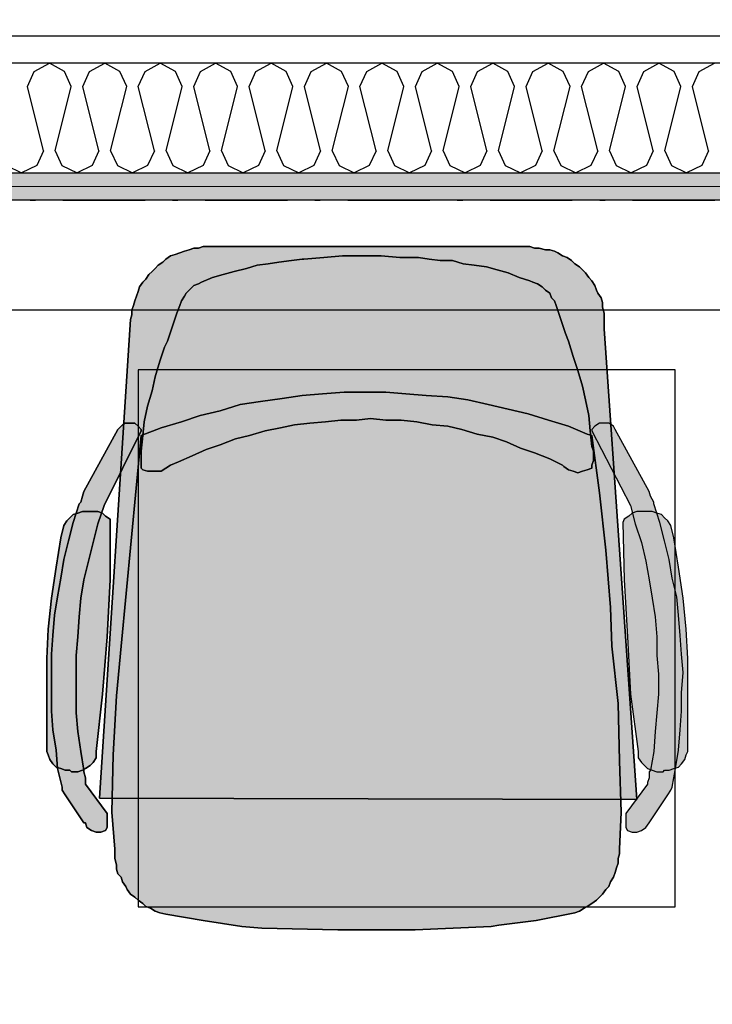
# Model space of a CAD drawing. Header units: millimetres. Extents: x -173281 to 144469, y -85977 to 83288.
# Tile 141 of 256: x -62981 to -62349, y -40526 to -39627. Entities that reach past the tile are written whole.
import ezdxf
from ezdxf.enums import TextEntityAlignment as Align

# ---------------------------------------------------------------- set-up
doc = ezdxf.new("R2010")
doc.units = ezdxf.units.MM
doc.header["$LTSCALE"] = 0.5
doc.header["$MEASUREMENT"] = 0
doc.linetypes.add('Over snittplan', pattern=[260, 150, -50, 10, -50])
doc.linetypes.add('PLINE', pattern=[0])
for name, color, linetype in [('00 Møblering fra Hellevang Kontorsystermer AS(Nye konstruksjoner)', 7, 'Continuous'), ('242- Ikke-bærende innervegger (Skravur)(Nye konstruksjoner)', 7, 'Continuous'), ('242- Ikke-bærende innervegger(Nye konstruksjoner)', 7, 'Continuous'), ('255- Gulvoverflate(Nye konstruksjoner)', 7, 'Continuous'), ('256- Faste himlinger og overflatebehandling(Nye konstruksjoner)', 7, 'Continuous'), ('862- M___Nettoareal(Nye konstruksjoner)', 7, 'Continuous'), ('862- M___Nettoareal(Polylinje)(Nye konstruksjoner)', 7, 'Continuous'), ('862- M___Nettoareal(Tekst)(Nye konstruksjoner)', 7, 'Continuous')]:
    doc.layers.add(name, color=color, linetype=linetype)
doc.layers.add('236- Innvendig kledning og overflate(Nye konstruksjoner)', color=7, linetype='Continuous', lineweight=0)
doc.styles.add('GENERATED_STYLE_1', font='arial.ttf')
doc.linetypes.add('Lydfuge betonggolv', pattern='A,0,[5,A-2607.111 Plan 1. etasje1.Shx,S=3.968254,R=0,X=0,Y=-3.46945e-18],-600,0', length=600)
pattern_1 = [(180, (0, 0), (0, 86.60254), [0, -50]), (180, (-25, -43.3), (0, 86.60254), [0, -50])]

# ---------------------------------------------------------------- blocks, each defined once
blk = doc.blocks.new('Rektor_A-128_12', base_point=(-63439.81, -42454.06))
at = {"layer": '862- M___Nettoareal(Polylinje)(Nye konstruksjoner)', "linetype": 'PLINE', "flags": 128}
blk.add_lwpolyline([(-60435.66, -41799.43), (-60435.66, -39791.93), (-65073.16, -39791.93), (-65073.16, -43699.43), (-63428.16, -43699.43), (-63428.16, -41936.93), (-63278.16, -41936.93), (-63278.16, -43699.43), (-61485.66, -43699.43), (-61485.66, -41799.43)], close=True, dxfattribs=at)
at = {"layer": '862- M___Nettoareal(Tekst)(Nye konstruksjoner)', "style": 'GENERATED_STYLE_1'}
for tag, height, p in [('DUMMY_862', 150, (-63557.67, -41147.4)), ('ROOM_NAME', 150, (-63557.67, -41787.58)), ('DUMMY_861', 100, (-63714.81, -41387.34)), ('ROOM_NUMBER', 100, (-63714.81, -41776.15)), ('DUMMY_863', 100, (-63321.95, -41753.3))]:
    blk.add_attdef(tag, text='', height=height, rotation=90, dxfattribs=at).set_placement(p, align=Align.TOP_LEFT)
blk = doc.blocks.new('*X267')
at = {"layer": '242- Ikke-bærende innervegger (Skravur)(Nye konstruksjoner)', "linetype": 'PLINE'}
for p, q in [((-62974.24, -39688.18), (-62968.07, -39674.64)), ((-62968.07, -39674.64), (-62954.26, -39666.93)), ((-62940.44, -39674.64), (-62954.26, -39666.93)), ((-62934.28, -39688.18), (-62940.44, -39674.64)), ((-62923.65, -39688.18), (-62917.49, -39674.64)), ((-62917.49, -39674.64), (-62903.67, -39666.93)), ((-62889.86, -39674.64), (-62903.67, -39666.93)), ((-62883.69, -39688.18), (-62889.86, -39674.64)), ((-62873.06, -39688.18), (-62866.9, -39674.64)), ((-62866.9, -39674.64), (-62853.09, -39666.93)), ((-62839.27, -39674.64), (-62853.09, -39666.93)), ((-62833.11, -39688.18), (-62839.27, -39674.64)), ((-62822.48, -39688.18), (-62816.31, -39674.64)), ((-62816.31, -39674.64), (-62802.5, -39666.93)), ((-62788.68, -39674.64), (-62802.5, -39666.93)), ((-62782.52, -39688.18), (-62788.68, -39674.64)), ((-62771.89, -39688.18), (-62765.73, -39674.64)), ((-62765.73, -39674.64), (-62751.91, -39666.93)), ((-62738.1, -39674.64), (-62751.91, -39666.93)), ((-62731.93, -39688.18), (-62738.1, -39674.64)), ((-62721.31, -39688.18), (-62715.14, -39674.64)), ((-62715.14, -39674.64), (-62701.33, -39666.93)), ((-62687.51, -39674.64), (-62701.33, -39666.93)), ((-62681.35, -39688.18), (-62687.51, -39674.64)), ((-62670.72, -39688.18), (-62664.56, -39674.64)), ((-62664.56, -39674.64), (-62650.74, -39666.93)), ((-62636.93, -39674.64), (-62650.74, -39666.93)), ((-62630.76, -39688.18), (-62636.93, -39674.64)), ((-62620.13, -39688.18), (-62613.97, -39674.64)), ((-62613.97, -39674.64), (-62600.16, -39666.93)), ((-62586.34, -39674.64), (-62600.16, -39666.93)), ((-62580.18, -39688.18), (-62586.34, -39674.64)), ((-62569.55, -39688.18), (-62563.38, -39674.64)), ((-62563.38, -39674.64), (-62549.57, -39666.93)), ((-62535.76, -39674.64), (-62549.57, -39666.93)), ((-62529.59, -39688.18), (-62535.76, -39674.64)), ((-62518.96, -39688.18), (-62512.8, -39674.64)), ((-62512.8, -39674.64), (-62498.98, -39666.93)), ((-62485.17, -39674.64), (-62498.98, -39666.93)), ((-62479, -39688.18), (-62485.17, -39674.64)), ((-62468.38, -39688.18), (-62462.21, -39674.64)), ((-62462.21, -39674.64), (-62448.4, -39666.93)), ((-62434.58, -39674.64), (-62448.4, -39666.93)), ((-62428.42, -39688.18), (-62434.58, -39674.64)), ((-62417.79, -39688.18), (-62411.63, -39674.64)), ((-62411.63, -39674.64), (-62397.81, -39666.93)), ((-62384, -39674.64), (-62397.81, -39666.93)), ((-62377.83, -39688.18), (-62384, -39674.64)), ((-62367.2, -39688.18), (-62361.04, -39674.64)), ((-62361.04, -39674.64), (-62347.23, -39666.93)), ((-62959.57, -39746.84), (-62974.24, -39688.18)), ((-62948.94, -39746.84), (-62934.28, -39688.18)), ((-62908.99, -39746.84), (-62923.65, -39688.18)), ((-62898.36, -39746.84), (-62883.69, -39688.18)), ((-62858.4, -39746.84), (-62873.06, -39688.18)), ((-62847.77, -39746.84), (-62833.11, -39688.18)), ((-62807.81, -39746.84), (-62822.48, -39688.18)), ((-62797.19, -39746.84), (-62782.52, -39688.18)), ((-62757.23, -39746.84), (-62771.89, -39688.18)), ((-62746.6, -39746.84), (-62731.93, -39688.18)), ((-62706.64, -39746.84), (-62721.31, -39688.18)), ((-62696.01, -39746.84), (-62681.35, -39688.18)), ((-62656.06, -39746.84), (-62670.72, -39688.18)), ((-62645.43, -39746.84), (-62630.76, -39688.18)), ((-62605.47, -39746.84), (-62620.13, -39688.18)), ((-62594.84, -39746.84), (-62580.18, -39688.18)), ((-62554.88, -39746.84), (-62569.55, -39688.18)), ((-62544.26, -39746.84), (-62529.59, -39688.18)), ((-62504.3, -39746.84), (-62518.96, -39688.18)), ((-62493.67, -39746.84), (-62479, -39688.18)), ((-62453.71, -39746.84), (-62468.38, -39688.18)), ((-62443.08, -39746.84), (-62428.42, -39688.18)), ((-62403.13, -39746.84), (-62417.79, -39688.18)), ((-62392.5, -39746.84), (-62377.83, -39688.18)), ((-62352.54, -39746.84), (-62367.2, -39688.18)), ((-62959.57, -39746.84), (-62965.74, -39760.39)), ((-62948.94, -39746.84), (-62942.78, -39760.39)), ((-62908.99, -39746.84), (-62915.15, -39760.39)), ((-62898.36, -39746.84), (-62892.19, -39760.39)), ((-62858.4, -39746.84), (-62864.56, -39760.39)), ((-62847.77, -39746.84), (-62841.61, -39760.39)), ((-62807.81, -39746.84), (-62813.98, -39760.39)), ((-62797.19, -39746.84), (-62791.02, -39760.39)), ((-62757.23, -39746.84), (-62763.39, -39760.39)), ((-62746.6, -39746.84), (-62740.43, -39760.39)), ((-62706.64, -39746.84), (-62712.81, -39760.39)), ((-62696.01, -39746.84), (-62689.85, -39760.39)), ((-62656.06, -39746.84), (-62662.22, -39760.39)), ((-62645.43, -39746.84), (-62639.26, -39760.39)), ((-62605.47, -39746.84), (-62611.63, -39760.39)), ((-62594.84, -39746.84), (-62588.68, -39760.39)), ((-62554.88, -39746.84), (-62561.05, -39760.39)), ((-62544.26, -39746.84), (-62538.09, -39760.39)), ((-62504.3, -39746.84), (-62510.46, -39760.39)), ((-62493.67, -39746.84), (-62487.51, -39760.39)), ((-62453.71, -39746.84), (-62459.88, -39760.39)), ((-62443.08, -39746.84), (-62436.92, -39760.39)), ((-62403.13, -39746.84), (-62409.29, -39760.39)), ((-62392.5, -39746.84), (-62386.33, -39760.39)), ((-62352.54, -39746.84), (-62358.7, -39760.39)), ((-62993.36, -39760.39), (-62979.55, -39766.93)), ((-62965.74, -39760.39), (-62979.55, -39766.93)), ((-62942.78, -39760.39), (-62928.96, -39766.93)), ((-62915.15, -39760.39), (-62928.96, -39766.93)), ((-62892.19, -39760.39), (-62878.38, -39766.93)), ((-62864.56, -39760.39), (-62878.38, -39766.93)), ((-62841.61, -39760.39), (-62827.79, -39766.93)), ((-62813.98, -39760.39), (-62827.79, -39766.93)), ((-62791.02, -39760.39), (-62777.21, -39766.93)), ((-62763.39, -39760.39), (-62777.21, -39766.93)), ((-62740.43, -39760.39), (-62726.62, -39766.93)), ((-62712.81, -39760.39), (-62726.62, -39766.93)), ((-62689.85, -39760.39), (-62676.03, -39766.93)), ((-62662.22, -39760.39), (-62676.03, -39766.93)), ((-62639.26, -39760.39), (-62625.45, -39766.93)), ((-62611.63, -39760.39), (-62625.45, -39766.93)), ((-62588.68, -39760.39), (-62574.86, -39766.93)), ((-62561.05, -39760.39), (-62574.86, -39766.93)), ((-62538.09, -39760.39), (-62524.28, -39766.93)), ((-62510.46, -39760.39), (-62524.28, -39766.93)), ((-62487.51, -39760.39), (-62473.69, -39766.93)), ((-62459.88, -39760.39), (-62473.69, -39766.93)), ((-62436.92, -39760.39), (-62423.1, -39766.93)), ((-62409.29, -39760.39), (-62423.1, -39766.93)), ((-62386.33, -39760.39), (-62372.52, -39766.93)), ((-62358.7, -39760.39), (-62372.52, -39766.93))]:
    blk.add_line(p, q, dxfattribs=at)

msp = doc.modelspace()

# ---------------------------------------------------------------- hatches: boundary and pattern name
at = {"layer": '00 Møblering fra Hellevang Kontorsystermer AS(Nye konstruksjoner)', "linetype": 'Continuous'}
for points in [[(-62908.61, -40337.56), (-62418.13, -40338.98), (-62447.82, -39909.31), (-62447.82, -39907.9), (-62447.82, -39903.66), (-62447.82, -39899.42), (-62447.82, -39895.18), (-62449.23, -39889.52), (-62449.23, -39885.28), (-62450.64, -39881.04), (-62453.47, -39876.8), (-62454.88, -39873.98), (-62456.3, -39869.73), (-62459.12, -39865.49), (-62461.95, -39862.67), (-62464.78, -39858.43), (-62467.61, -39855.6), (-62470.43, -39852.77), (-62474.67, -39849.95), (-62477.5, -39847.12), (-62481.74, -39844.29), (-62485.98, -39842.88), (-62490.22, -39840.05), (-62493.05, -39838.64), (-62497.29, -39837.22), (-62501.53, -39837.22), (-62507.18, -39835.81), (-62511.42, -39835.81), (-62515.66, -39834.4), (-62808.25, -39834.4), (-62809.66, -39834.4), (-62813.91, -39834.4), (-62818.15, -39835.81), (-62822.39, -39835.81), (-62826.63, -39837.22), (-62830.87, -39838.64), (-62835.11, -39840.05), (-62839.35, -39841.47), (-62843.59, -39842.88), (-62847.83, -39845.71), (-62850.66, -39848.53), (-62854.9, -39851.36), (-62857.72, -39854.19), (-62860.55, -39857.01), (-62863.38, -39859.84), (-62866.2, -39864.08), (-62869.03, -39866.91), (-62871.86, -39871.15), (-62873.27, -39875.39), (-62874.68, -39879.63), (-62876.1, -39883.87), (-62877.51, -39888.11), (-62878.92, -39892.35), (-62878.92, -39896.59), (-62880.34, -39900.83)], [(-62870.44, -40020.98), (-62870.44, -40022.39), (-62870.44, -40036.52), (-62869.03, -40037.94), (-62864.79, -40039.35), (-62860.55, -40039.35), (-62856.31, -40039.35), (-62852.07, -40039.35), (-62847.83, -40036.52), (-62843.59, -40033.7), (-62836.52, -40030.87), (-62823.8, -40025.22), (-62811.08, -40019.56), (-62798.36, -40015.32), (-62784.22, -40009.67), (-62771.5, -40006.84), (-62757.37, -40002.6), (-62743.23, -39999.77), (-62730.51, -39996.95), (-62716.38, -39995.53), (-62702.24, -39994.12), (-62688.11, -39992.71), (-62673.97, -39992.71), (-62661.25, -39991.29), (-62647.12, -39992.71), (-62632.98, -39992.71), (-62618.85, -39994.12), (-62604.71, -39996.95), (-62590.58, -39998.36), (-62577.86, -40001.19), (-62563.72, -40005.43), (-62549.59, -40008.25), (-62536.87, -40012.49), (-62524.14, -40018.15), (-62511.42, -40022.39), (-62497.29, -40028.04), (-62485.98, -40033.7), (-62484.57, -40035.11), (-62480.33, -40037.94), (-62476.09, -40039.35), (-62471.85, -40040.76), (-62467.61, -40039.35), (-62463.37, -40037.94), (-62459.12, -40036.52), (-62459.12, -40033.7), (-62457.71, -40029.46), (-62457.71, -40025.22), (-62457.71, -40020.98), (-62459.12, -40016.74), (-62460.54, -40002.6), (-62461.95, -39988.47), (-62464.78, -39974.33), (-62467.61, -39961.61), (-62471.85, -39947.48), (-62476.09, -39934.75), (-62480.33, -39920.62), (-62483.15, -39913.55), (-62487.39, -39900.83), (-62491.63, -39888.11), (-62493.05, -39883.87), (-62495.87, -39881.04), (-62497.29, -39876.8), (-62501.53, -39873.98), (-62504.36, -39871.15), (-62508.6, -39868.32), (-62512.84, -39866.91), (-62515.66, -39865.49), (-62525.56, -39862.67), (-62535.45, -39858.43), (-62545.35, -39855.6), (-62555.24, -39852.77), (-62566.55, -39851.36), (-62576.44, -39849.95), (-62586.34, -39847.12), (-62597.64, -39847.12), (-62607.54, -39845.71), (-62617.43, -39844.29), (-62634.39, -39844.29), (-62651.36, -39842.88), (-62669.73, -39842.88), (-62686.69, -39842.88), (-62703.65, -39844.29), (-62722.03, -39845.71), (-62723.44, -39845.71), (-62733.34, -39847.12), (-62744.65, -39848.53), (-62754.54, -39849.95), (-62764.43, -39851.36), (-62774.33, -39854.19), (-62785.64, -39857.01), (-62795.53, -39859.84), (-62805.42, -39862.67), (-62815.32, -39866.91), (-62818.15, -39868.32), (-62822.39, -39869.73), (-62825.21, -39872.56), (-62829.45, -39876.8), (-62830.87, -39879.63), (-62833.69, -39883.87), (-62835.11, -39888.11), (-62837.93, -39895.18), (-62842.17, -39907.9), (-62846.41, -39920.62), (-62849.24, -39926.27), (-62853.48, -39938.99), (-62857.72, -39953.13), (-62860.55, -39965.85), (-62864.79, -39979.99), (-62867.62, -39994.12), (-62869.03, -40006.84)], [(-62870.44, -40006.84), (-62888.82, -40199.04), (-62893.06, -40244.28), (-62895.89, -40297.99), (-62897.3, -40350.29), (-62894.47, -40384.21), (-62894.47, -40388.45), (-62894.47, -40392.69), (-62893.06, -40398.34), (-62893.06, -40402.58), (-62891.65, -40406.82), (-62888.82, -40409.65), (-62887.41, -40413.89), (-62884.58, -40418.13), (-62883.16, -40420.96), (-62880.34, -40425.2), (-62876.1, -40428.03), (-62873.27, -40430.85), (-62869.03, -40433.68), (-62866.2, -40436.51), (-62861.96, -40437.92), (-62857.72, -40440.75), (-62853.48, -40442.16), (-62847.83, -40443.57), (-62813.91, -40449.23), (-62778.57, -40454.88), (-62760.19, -40456.3), (-62690.93, -40457.71), (-62620.26, -40457.71), (-62551, -40454.88), (-62543.93, -40453.47), (-62510.01, -40449.23), (-62474.67, -40442.16), (-62470.43, -40440.75), (-62466.19, -40437.92), (-62463.37, -40436.51), (-62459.12, -40433.68), (-62454.88, -40430.85), (-62452.06, -40428.03), (-62449.23, -40425.2), (-62446.4, -40420.96), (-62443.58, -40418.13), (-62442.16, -40413.89), (-62439.34, -40409.65), (-62437.92, -40405.41), (-62436.51, -40401.17), (-62435.1, -40396.93), (-62435.1, -40392.69), (-62433.68, -40388.45), (-62433.68, -40384.21), (-62432.27, -40350.29), (-62433.68, -40303.64), (-62435.1, -40251.34), (-62440.75, -40199.04), (-62442.16, -40163.74), (-62446.4, -40111.44), (-62452.06, -40059.14), (-62459.12, -40006.84), (-62463.37, -40005.43), (-62480.33, -39998.36), (-62498.7, -39992.71), (-62517.08, -39987.05), (-62535.45, -39982.81), (-62553.83, -39978.57), (-62572.2, -39974.33), (-62590.58, -39971.5), (-62610.37, -39970.09), (-62628.74, -39968.68), (-62647.12, -39967.26), (-62666.9, -39967.26), (-62685.28, -39967.26), (-62705.07, -39968.68), (-62723.44, -39970.09), (-62741.82, -39972.92), (-62761.61, -39975.74), (-62779.98, -39978.57), (-62798.36, -39984.23), (-62816.73, -39988.47), (-62833.69, -39994.12), (-62852.07, -39999.77)], [(-62901.54, -40364.42), (-62901.54, -40351.7), (-62921.33, -40324.84), (-62921.33, -40323.43), (-62921.33, -40319.19), (-62922.74, -40313.54), (-62922.74, -40312.12), (-62925.57, -40295.16), (-62928.4, -40276.79), (-62929.81, -40259.82), (-62929.81, -40242.86), (-62929.81, -40224.49), (-62929.81, -40207.53), (-62928.4, -40190.56), (-62926.98, -40172.22), (-62925.57, -40155.26), (-62922.74, -40138.29), (-62918.5, -40121.33), (-62914.26, -40104.37), (-62910.02, -40087.41), (-62904.37, -40070.45), (-62870.44, -40002.6), (-62870.44, -40001.19), (-62873.27, -39998.36), (-62876.1, -39995.53), (-62881.75, -39995.53), (-62885.99, -39995.53), (-62888.82, -39998.36), (-62891.65, -40001.19), (-62922.74, -40057.73), (-62924.16, -40061.97), (-62925.57, -40067.62), (-62926.98, -40069.03), (-62932.64, -40086), (-62936.88, -40102.96), (-62941.12, -40119.92), (-62943.94, -40136.88), (-62946.77, -40153.84), (-62949.6, -40170.8), (-62951.01, -40189.15), (-62952.42, -40206.11), (-62952.42, -40223.07), (-62952.42, -40241.45), (-62952.42, -40258.41), (-62951.01, -40275.37), (-62948.18, -40293.75), (-62946.77, -40310.71), (-62942.53, -40327.67), (-62942.53, -40330.5), (-62939.7, -40334.74), (-62922.74, -40360.18), (-62921.33, -40360.18), (-62919.92, -40364.42), (-62915.67, -40367.25), (-62911.43, -40368.66), (-62907.19, -40368.66), (-62902.95, -40367.25)], [(-62428.03, -40364.42), (-62426.61, -40367.25), (-62422.37, -40368.66), (-62418.13, -40368.66), (-62413.89, -40367.25), (-62409.65, -40364.42), (-62406.83, -40360.18), (-62389.86, -40334.74), (-62387.04, -40330.5), (-62385.62, -40327.67), (-62382.8, -40310.71), (-62379.97, -40293.75), (-62378.56, -40275.37), (-62377.14, -40258.41), (-62377.14, -40241.45), (-62375.73, -40223.07), (-62377.14, -40206.11), (-62378.56, -40189.15), (-62379.97, -40170.8), (-62381.38, -40153.84), (-62385.62, -40136.88), (-62388.45, -40119.92), (-62392.69, -40102.96), (-62396.93, -40086), (-62402.59, -40069.03), (-62402.59, -40067.62), (-62405.41, -40061.97), (-62406.83, -40057.73), (-62437.92, -40001.19), (-62439.34, -39998.36), (-62443.58, -39995.53), (-62447.82, -39995.53), (-62452.06, -39995.53), (-62456.3, -39998.36), (-62459.12, -40001.19), (-62459.12, -40002.6), (-62423.79, -40070.45), (-62419.55, -40087.41), (-62413.89, -40104.37), (-62409.65, -40121.33), (-62406.83, -40138.29), (-62404, -40155.26), (-62401.17, -40172.22), (-62399.76, -40190.56), (-62399.76, -40207.53), (-62398.35, -40224.49), (-62398.35, -40242.86), (-62399.76, -40259.82), (-62401.17, -40276.79), (-62402.59, -40295.16), (-62405.41, -40312.12), (-62406.83, -40313.54), (-62406.83, -40319.19), (-62408.24, -40323.43), (-62408.24, -40324.84), (-62428.03, -40351.7)], [(-62898.71, -40086), (-62898.71, -40083.17), (-62902.95, -40080.34), (-62905.78, -40077.51), (-62910.02, -40076.1), (-62914.26, -40076.1), (-62918.5, -40076.1), (-62919.92, -40076.1), (-62924.16, -40076.1), (-62928.4, -40077.51), (-62932.64, -40078.93), (-62935.46, -40081.75), (-62938.29, -40084.58), (-62941.12, -40088.82), (-62943.94, -40100.13), (-62948.18, -40126.99), (-62952.42, -40155.26), (-62955.25, -40183.5), (-62956.67, -40210.35), (-62956.67, -40238.62), (-62956.67, -40266.89), (-62956.67, -40295.16), (-62955.25, -40297.99), (-62953.84, -40302.23), (-62951.01, -40306.47), (-62948.18, -40309.29), (-62943.94, -40310.71), (-62939.7, -40312.12), (-62935.46, -40312.12), (-62934.05, -40313.54), (-62928.4, -40313.54), (-62924.16, -40312.12), (-62921.33, -40310.71), (-62917.09, -40307.88), (-62914.26, -40305.05), (-62911.43, -40300.81), (-62911.43, -40295.16), (-62905.78, -40242.86), (-62901.54, -40190.56), (-62898.71, -40138.29)], [(-62430.86, -40086), (-62429.44, -40138.29), (-62426.61, -40190.56), (-62423.79, -40242.86), (-62416.72, -40295.16), (-62416.72, -40300.81), (-62413.89, -40305.05), (-62411.07, -40307.88), (-62408.24, -40310.71), (-62404, -40312.12), (-62399.76, -40313.54), (-62394.11, -40313.54), (-62392.69, -40312.12), (-62388.45, -40312.12), (-62384.21, -40310.71), (-62379.97, -40309.29), (-62377.14, -40306.47), (-62374.32, -40302.23), (-62372.9, -40297.99), (-62371.49, -40295.16), (-62371.49, -40266.89), (-62371.49, -40238.62), (-62371.49, -40210.35), (-62372.9, -40183.5), (-62375.73, -40155.26), (-62379.97, -40126.99), (-62384.21, -40100.13), (-62387.04, -40088.82), (-62389.86, -40084.58), (-62392.69, -40081.75), (-62395.52, -40078.93), (-62399.76, -40077.51), (-62404, -40076.1), (-62408.24, -40076.1), (-62409.65, -40076.1), (-62413.89, -40076.1), (-62418.13, -40076.1), (-62422.37, -40077.51), (-62425.2, -40080.34), (-62429.44, -40083.17)]]:
    msp.add_hatch(color=256, dxfattribs=at).paths.add_polyline_path(points)
at = {"layer": '242- Ikke-bærende innervegger (Skravur)(Nye konstruksjoner)', "linetype": 'Continuous'}
h = msp.add_hatch(dxfattribs=at)
h.set_pattern_fill('Gips', color=256, style=0, pattern_type=2)
h.set_pattern_definition(pattern_1)
h.paths.add_polyline_path([(-65198.16, -39766.93), (-65198.16, -39779.43), (-60323.16, -39779.43), (-60323.16, -39766.93)])
h = msp.add_hatch(dxfattribs=at)
h.set_pattern_fill('Gips', color=256, style=0, pattern_type=2)
h.set_pattern_definition(pattern_1)
h.paths.add_polyline_path([(-65210.66, -39791.93), (-60323.16, -39791.93), (-60323.16, -39779.43), (-65210.66, -39779.43)])

# ---------------------------------------------------------------- linework, layer by layer
at = {"layer": '00 Møblering fra Hellevang Kontorsystermer AS(Nye konstruksjoner)', "linetype": 'PLINE', "flags": 128}
for points in [[(-62908.61, -40337.56), (-62418.13, -40338.98), (-62447.82, -39909.31), (-62447.82, -39907.9), (-62447.82, -39903.66), (-62447.82, -39899.42), (-62447.82, -39895.18), (-62449.23, -39889.52), (-62449.23, -39885.28), (-62450.64, -39881.04), (-62453.47, -39876.8), (-62454.88, -39873.98), (-62456.3, -39869.73), (-62459.12, -39865.49), (-62461.95, -39862.67), (-62464.78, -39858.43), (-62467.61, -39855.6), (-62470.43, -39852.77), (-62474.67, -39849.95), (-62477.5, -39847.12), (-62481.74, -39844.29), (-62485.98, -39842.88), (-62490.22, -39840.05), (-62493.05, -39838.64), (-62497.29, -39837.22), (-62501.53, -39837.22), (-62507.18, -39835.81), (-62511.42, -39835.81), (-62515.66, -39834.4), (-62808.25, -39834.4), (-62809.66, -39834.4), (-62813.91, -39834.4), (-62818.15, -39835.81), (-62822.39, -39835.81), (-62826.63, -39837.22), (-62830.87, -39838.64), (-62835.11, -39840.05), (-62839.35, -39841.47), (-62843.59, -39842.88), (-62847.83, -39845.71), (-62850.66, -39848.53), (-62854.9, -39851.36), (-62857.72, -39854.19), (-62860.55, -39857.01), (-62863.38, -39859.84), (-62866.2, -39864.08), (-62869.03, -39866.91), (-62871.86, -39871.15), (-62873.27, -39875.39), (-62874.68, -39879.63), (-62876.1, -39883.87), (-62877.51, -39888.11), (-62878.92, -39892.35), (-62878.92, -39896.59), (-62880.34, -39900.83)], [(-62870.44, -40020.98), (-62870.44, -40022.39), (-62870.44, -40036.52), (-62869.03, -40037.94), (-62864.79, -40039.35), (-62860.55, -40039.35), (-62856.31, -40039.35), (-62852.07, -40039.35), (-62847.83, -40036.52), (-62843.59, -40033.7), (-62836.52, -40030.87), (-62823.8, -40025.22), (-62811.08, -40019.56), (-62798.36, -40015.32), (-62784.22, -40009.67), (-62771.5, -40006.84), (-62757.37, -40002.6), (-62743.23, -39999.77), (-62730.51, -39996.95), (-62716.38, -39995.53), (-62702.24, -39994.12), (-62688.11, -39992.71), (-62673.97, -39992.71), (-62661.25, -39991.29), (-62647.12, -39992.71), (-62632.98, -39992.71), (-62618.85, -39994.12), (-62604.71, -39996.95), (-62590.58, -39998.36), (-62577.86, -40001.19), (-62563.72, -40005.43), (-62549.59, -40008.25), (-62536.87, -40012.49), (-62524.14, -40018.15), (-62511.42, -40022.39), (-62497.29, -40028.04), (-62485.98, -40033.7), (-62484.57, -40035.11), (-62480.33, -40037.94), (-62476.09, -40039.35), (-62471.85, -40040.76), (-62467.61, -40039.35), (-62463.37, -40037.94), (-62459.12, -40036.52), (-62459.12, -40033.7), (-62457.71, -40029.46), (-62457.71, -40025.22), (-62457.71, -40020.98), (-62459.12, -40016.74), (-62460.54, -40002.6), (-62461.95, -39988.47), (-62464.78, -39974.33), (-62467.61, -39961.61), (-62471.85, -39947.48), (-62476.09, -39934.75), (-62480.33, -39920.62), (-62483.15, -39913.55), (-62487.39, -39900.83), (-62491.63, -39888.11), (-62493.05, -39883.87), (-62495.87, -39881.04), (-62497.29, -39876.8), (-62501.53, -39873.98), (-62504.36, -39871.15), (-62508.6, -39868.32), (-62512.84, -39866.91), (-62515.66, -39865.49), (-62525.56, -39862.67), (-62535.45, -39858.43), (-62545.35, -39855.6), (-62555.24, -39852.77), (-62566.55, -39851.36), (-62576.44, -39849.95), (-62586.34, -39847.12), (-62597.64, -39847.12), (-62607.54, -39845.71), (-62617.43, -39844.29), (-62634.39, -39844.29), (-62651.36, -39842.88), (-62669.73, -39842.88), (-62686.69, -39842.88), (-62703.65, -39844.29), (-62722.03, -39845.71), (-62723.44, -39845.71), (-62733.34, -39847.12), (-62744.65, -39848.53), (-62754.54, -39849.95), (-62764.43, -39851.36), (-62774.33, -39854.19), (-62785.64, -39857.01), (-62795.53, -39859.84), (-62805.42, -39862.67), (-62815.32, -39866.91), (-62818.15, -39868.32), (-62822.39, -39869.73), (-62825.21, -39872.56), (-62829.45, -39876.8), (-62830.87, -39879.63), (-62833.69, -39883.87), (-62835.11, -39888.11), (-62837.93, -39895.18), (-62842.17, -39907.9), (-62846.41, -39920.62), (-62849.24, -39926.27), (-62853.48, -39938.99), (-62857.72, -39953.13), (-62860.55, -39965.85), (-62864.79, -39979.99), (-62867.62, -39994.12), (-62869.03, -40006.84)], [(-62870.44, -40006.84), (-62888.82, -40199.04), (-62893.06, -40244.28), (-62895.89, -40297.99), (-62897.3, -40350.29), (-62894.47, -40384.21), (-62894.47, -40388.45), (-62894.47, -40392.69), (-62893.06, -40398.34), (-62893.06, -40402.58), (-62891.65, -40406.82), (-62888.82, -40409.65), (-62887.41, -40413.89), (-62884.58, -40418.13), (-62883.16, -40420.96), (-62880.34, -40425.2), (-62876.1, -40428.03), (-62873.27, -40430.85), (-62869.03, -40433.68), (-62866.2, -40436.51), (-62861.96, -40437.92), (-62857.72, -40440.75), (-62853.48, -40442.16), (-62847.83, -40443.57), (-62813.91, -40449.23), (-62778.57, -40454.88), (-62760.19, -40456.3), (-62690.93, -40457.71), (-62620.26, -40457.71), (-62551, -40454.88), (-62543.93, -40453.47), (-62510.01, -40449.23), (-62474.67, -40442.16), (-62470.43, -40440.75), (-62466.19, -40437.92), (-62463.37, -40436.51), (-62459.12, -40433.68), (-62454.88, -40430.85), (-62452.06, -40428.03), (-62449.23, -40425.2), (-62446.4, -40420.96), (-62443.58, -40418.13), (-62442.16, -40413.89), (-62439.34, -40409.65), (-62437.92, -40405.41), (-62436.51, -40401.17), (-62435.1, -40396.93), (-62435.1, -40392.69), (-62433.68, -40388.45), (-62433.68, -40384.21), (-62432.27, -40350.29), (-62433.68, -40303.64), (-62435.1, -40251.34), (-62440.75, -40199.04), (-62442.16, -40163.74), (-62446.4, -40111.44), (-62452.06, -40059.14), (-62459.12, -40006.84), (-62463.37, -40005.43), (-62480.33, -39998.36), (-62498.7, -39992.71), (-62517.08, -39987.05), (-62535.45, -39982.81), (-62553.83, -39978.57), (-62572.2, -39974.33), (-62590.58, -39971.5), (-62610.37, -39970.09), (-62628.74, -39968.68), (-62647.12, -39967.26), (-62666.9, -39967.26), (-62685.28, -39967.26), (-62705.07, -39968.68), (-62723.44, -39970.09), (-62741.82, -39972.92), (-62761.61, -39975.74), (-62779.98, -39978.57), (-62798.36, -39984.23), (-62816.73, -39988.47), (-62833.69, -39994.12), (-62852.07, -39999.77)], [(-62901.54, -40364.42), (-62901.54, -40351.7), (-62921.33, -40324.84), (-62921.33, -40323.43), (-62921.33, -40319.19), (-62922.74, -40313.54), (-62922.74, -40312.12), (-62925.57, -40295.16), (-62928.4, -40276.79), (-62929.81, -40259.82), (-62929.81, -40242.86), (-62929.81, -40224.49), (-62929.81, -40207.53), (-62928.4, -40190.56), (-62926.98, -40172.22), (-62925.57, -40155.26), (-62922.74, -40138.29), (-62918.5, -40121.33), (-62914.26, -40104.37), (-62910.02, -40087.41), (-62904.37, -40070.45), (-62870.44, -40002.6), (-62870.44, -40001.19), (-62873.27, -39998.36), (-62876.1, -39995.53), (-62881.75, -39995.53), (-62885.99, -39995.53), (-62888.82, -39998.36), (-62891.65, -40001.19), (-62922.74, -40057.73), (-62924.16, -40061.97), (-62925.57, -40067.62), (-62926.98, -40069.03), (-62932.64, -40086), (-62936.88, -40102.96), (-62941.12, -40119.92), (-62943.94, -40136.88), (-62946.77, -40153.84), (-62949.6, -40170.8), (-62951.01, -40189.15), (-62952.42, -40206.11), (-62952.42, -40223.07), (-62952.42, -40241.45), (-62952.42, -40258.41), (-62951.01, -40275.37), (-62948.18, -40293.75), (-62946.77, -40310.71), (-62942.53, -40327.67), (-62942.53, -40330.5), (-62939.7, -40334.74), (-62922.74, -40360.18), (-62921.33, -40360.18), (-62919.92, -40364.42), (-62915.67, -40367.25), (-62911.43, -40368.66), (-62907.19, -40368.66), (-62902.95, -40367.25)], [(-62428.03, -40364.42), (-62426.61, -40367.25), (-62422.37, -40368.66), (-62418.13, -40368.66), (-62413.89, -40367.25), (-62409.65, -40364.42), (-62406.83, -40360.18), (-62389.86, -40334.74), (-62387.04, -40330.5), (-62385.62, -40327.67), (-62382.8, -40310.71), (-62379.97, -40293.75), (-62378.56, -40275.37), (-62377.14, -40258.41), (-62377.14, -40241.45), (-62375.73, -40223.07), (-62377.14, -40206.11), (-62378.56, -40189.15), (-62379.97, -40170.8), (-62381.38, -40153.84), (-62385.62, -40136.88), (-62388.45, -40119.92), (-62392.69, -40102.96), (-62396.93, -40086), (-62402.59, -40069.03), (-62402.59, -40067.62), (-62405.41, -40061.97), (-62406.83, -40057.73), (-62437.92, -40001.19), (-62439.34, -39998.36), (-62443.58, -39995.53), (-62447.82, -39995.53), (-62452.06, -39995.53), (-62456.3, -39998.36), (-62459.12, -40001.19), (-62459.12, -40002.6), (-62423.79, -40070.45), (-62419.55, -40087.41), (-62413.89, -40104.37), (-62409.65, -40121.33), (-62406.83, -40138.29), (-62404, -40155.26), (-62401.17, -40172.22), (-62399.76, -40190.56), (-62399.76, -40207.53), (-62398.35, -40224.49), (-62398.35, -40242.86), (-62399.76, -40259.82), (-62401.17, -40276.79), (-62402.59, -40295.16), (-62405.41, -40312.12), (-62406.83, -40313.54), (-62406.83, -40319.19), (-62408.24, -40323.43), (-62408.24, -40324.84), (-62428.03, -40351.7)], [(-62898.71, -40086), (-62898.71, -40083.17), (-62902.95, -40080.34), (-62905.78, -40077.51), (-62910.02, -40076.1), (-62914.26, -40076.1), (-62918.5, -40076.1), (-62919.92, -40076.1), (-62924.16, -40076.1), (-62928.4, -40077.51), (-62932.64, -40078.93), (-62935.46, -40081.75), (-62938.29, -40084.58), (-62941.12, -40088.82), (-62943.94, -40100.13), (-62948.18, -40126.99), (-62952.42, -40155.26), (-62955.25, -40183.5), (-62956.67, -40210.35), (-62956.67, -40238.62), (-62956.67, -40266.89), (-62956.67, -40295.16), (-62955.25, -40297.99), (-62953.84, -40302.23), (-62951.01, -40306.47), (-62948.18, -40309.29), (-62943.94, -40310.71), (-62939.7, -40312.12), (-62935.46, -40312.12), (-62934.05, -40313.54), (-62928.4, -40313.54), (-62924.16, -40312.12), (-62921.33, -40310.71), (-62917.09, -40307.88), (-62914.26, -40305.05), (-62911.43, -40300.81), (-62911.43, -40295.16), (-62905.78, -40242.86), (-62901.54, -40190.56), (-62898.71, -40138.29)], [(-62430.86, -40086), (-62429.44, -40138.29), (-62426.61, -40190.56), (-62423.79, -40242.86), (-62416.72, -40295.16), (-62416.72, -40300.81), (-62413.89, -40305.05), (-62411.07, -40307.88), (-62408.24, -40310.71), (-62404, -40312.12), (-62399.76, -40313.54), (-62394.11, -40313.54), (-62392.69, -40312.12), (-62388.45, -40312.12), (-62384.21, -40310.71), (-62379.97, -40309.29), (-62377.14, -40306.47), (-62374.32, -40302.23), (-62372.9, -40297.99), (-62371.49, -40295.16), (-62371.49, -40266.89), (-62371.49, -40238.62), (-62371.49, -40210.35), (-62372.9, -40183.5), (-62375.73, -40155.26), (-62379.97, -40126.99), (-62384.21, -40100.13), (-62387.04, -40088.82), (-62389.86, -40084.58), (-62392.69, -40081.75), (-62395.52, -40078.93), (-62399.76, -40077.51), (-62404, -40076.1), (-62408.24, -40076.1), (-62409.65, -40076.1), (-62413.89, -40076.1), (-62418.13, -40076.1), (-62422.37, -40077.51), (-62425.2, -40080.34), (-62429.44, -40083.17)]]:
    msp.add_lwpolyline(points, close=True, dxfattribs=at)
at = {"layer": '00 Møblering fra Hellevang Kontorsystermer AS(Nye konstruksjoner)', "linetype": 'PLINE'}
for points in [[(-62908.61, -40337.56), (-62880.34, -39900.83), (-62878.92, -39896.59), (-62878.92, -39892.35), (-62877.51, -39888.11), (-62876.1, -39883.87), (-62874.68, -39879.63), (-62873.27, -39875.39), (-62871.86, -39871.15), (-62869.03, -39866.91), (-62866.2, -39864.08), (-62863.38, -39859.84), (-62860.55, -39857.01), (-62857.72, -39854.19), (-62854.9, -39851.36), (-62850.66, -39848.53), (-62847.83, -39845.71), (-62843.59, -39842.88), (-62839.35, -39841.47), (-62835.11, -39840.05), (-62830.87, -39838.64), (-62826.63, -39837.22), (-62822.39, -39835.81), (-62818.15, -39835.81), (-62813.91, -39834.4), (-62809.66, -39834.4), (-62808.25, -39834.4), (-62515.66, -39834.4), (-62511.42, -39835.81), (-62507.18, -39835.81), (-62501.53, -39837.22), (-62497.29, -39837.22), (-62493.05, -39838.64), (-62490.22, -39840.05), (-62485.98, -39842.88), (-62481.74, -39844.29), (-62477.5, -39847.12), (-62474.67, -39849.95), (-62470.43, -39852.77), (-62467.61, -39855.6), (-62464.78, -39858.43), (-62461.95, -39862.67), (-62459.12, -39865.49), (-62456.3, -39869.73), (-62454.88, -39873.98), (-62453.47, -39876.8), (-62450.64, -39881.04), (-62449.23, -39885.28), (-62449.23, -39889.52), (-62447.82, -39895.18), (-62447.82, -39899.42), (-62447.82, -39903.66), (-62447.82, -39907.9), (-62447.82, -39909.31), (-62418.13, -40338.98)], [(-62870.44, -40020.98), (-62869.03, -40006.84), (-62867.62, -39994.12), (-62864.79, -39979.99), (-62860.55, -39965.85), (-62857.72, -39953.13), (-62853.48, -39938.99), (-62849.24, -39926.27), (-62846.41, -39920.62), (-62842.17, -39907.9), (-62837.93, -39895.18), (-62835.11, -39888.11), (-62833.69, -39883.87), (-62830.87, -39879.63), (-62829.45, -39876.8), (-62825.21, -39872.56), (-62822.39, -39869.73), (-62818.15, -39868.32), (-62815.32, -39866.91), (-62805.42, -39862.67), (-62795.53, -39859.84), (-62785.64, -39857.01), (-62774.33, -39854.19), (-62764.43, -39851.36), (-62754.54, -39849.95), (-62744.65, -39848.53), (-62733.34, -39847.12), (-62723.44, -39845.71), (-62722.03, -39845.71), (-62703.65, -39844.29), (-62686.69, -39842.88), (-62669.73, -39842.88), (-62651.36, -39842.88), (-62634.39, -39844.29), (-62617.43, -39844.29), (-62607.54, -39845.71), (-62597.64, -39847.12), (-62586.34, -39847.12), (-62576.44, -39849.95), (-62566.55, -39851.36), (-62555.24, -39852.77), (-62545.35, -39855.6), (-62535.45, -39858.43), (-62525.56, -39862.67), (-62515.66, -39865.49), (-62512.84, -39866.91), (-62508.6, -39868.32), (-62504.36, -39871.15), (-62501.53, -39873.98), (-62497.29, -39876.8), (-62495.87, -39881.04), (-62493.05, -39883.87), (-62491.63, -39888.11), (-62487.39, -39900.83), (-62483.15, -39913.55), (-62480.33, -39920.62), (-62476.09, -39934.75), (-62471.85, -39947.48), (-62467.61, -39961.61), (-62464.78, -39974.33), (-62461.95, -39988.47), (-62460.54, -40002.6), (-62459.12, -40016.74), (-62457.71, -40020.98), (-62457.71, -40025.22), (-62457.71, -40029.46), (-62459.12, -40033.7), (-62459.12, -40036.52), (-62463.37, -40037.94), (-62467.61, -40039.35), (-62471.85, -40040.76), (-62476.09, -40039.35), (-62480.33, -40037.94), (-62484.57, -40035.11), (-62485.98, -40033.7), (-62497.29, -40028.04), (-62511.42, -40022.39), (-62524.14, -40018.15), (-62536.87, -40012.49), (-62549.59, -40008.25), (-62563.72, -40005.43), (-62577.86, -40001.19), (-62590.58, -39998.36), (-62604.71, -39996.95), (-62618.85, -39994.12), (-62632.98, -39992.71), (-62647.12, -39992.71), (-62661.25, -39991.29), (-62673.97, -39992.71), (-62688.11, -39992.71), (-62702.24, -39994.12), (-62716.38, -39995.53), (-62730.51, -39996.95), (-62743.23, -39999.77), (-62757.37, -40002.6), (-62771.5, -40006.84), (-62784.22, -40009.67), (-62798.36, -40015.32), (-62811.08, -40019.56), (-62823.8, -40025.22), (-62836.52, -40030.87), (-62843.59, -40033.7), (-62847.83, -40036.52), (-62852.07, -40039.35), (-62856.31, -40039.35), (-62860.55, -40039.35), (-62864.79, -40039.35), (-62869.03, -40037.94), (-62870.44, -40036.52), (-62870.44, -40022.39)], [(-62870.44, -40006.84), (-62852.07, -39999.77), (-62833.69, -39994.12), (-62816.73, -39988.47), (-62798.36, -39984.23), (-62779.98, -39978.57), (-62761.61, -39975.74), (-62741.82, -39972.92), (-62723.44, -39970.09), (-62705.07, -39968.68), (-62685.28, -39967.26), (-62666.9, -39967.26), (-62647.12, -39967.26), (-62628.74, -39968.68), (-62610.37, -39970.09), (-62590.58, -39971.5), (-62572.2, -39974.33), (-62553.83, -39978.57), (-62535.45, -39982.81), (-62517.08, -39987.05), (-62498.7, -39992.71), (-62480.33, -39998.36), (-62463.37, -40005.43), (-62459.12, -40006.84), (-62452.06, -40059.14), (-62446.4, -40111.44), (-62442.16, -40163.74), (-62440.75, -40199.04), (-62435.1, -40251.34), (-62433.68, -40303.64), (-62432.27, -40350.29), (-62433.68, -40384.21), (-62433.68, -40388.45), (-62435.1, -40392.69), (-62435.1, -40396.93), (-62436.51, -40401.17), (-62437.92, -40405.41), (-62439.34, -40409.65), (-62442.16, -40413.89), (-62443.58, -40418.13), (-62446.4, -40420.96), (-62449.23, -40425.2), (-62452.06, -40428.03), (-62454.88, -40430.85), (-62459.12, -40433.68), (-62463.37, -40436.51), (-62466.19, -40437.92), (-62470.43, -40440.75), (-62474.67, -40442.16), (-62510.01, -40449.23), (-62543.93, -40453.47), (-62551, -40454.88), (-62620.26, -40457.71), (-62690.93, -40457.71), (-62760.19, -40456.3), (-62778.57, -40454.88), (-62813.91, -40449.23), (-62847.83, -40443.57), (-62853.48, -40442.16), (-62857.72, -40440.75), (-62861.96, -40437.92), (-62866.2, -40436.51), (-62869.03, -40433.68), (-62873.27, -40430.85), (-62876.1, -40428.03), (-62880.34, -40425.2), (-62883.16, -40420.96), (-62884.58, -40418.13), (-62887.41, -40413.89), (-62888.82, -40409.65), (-62891.65, -40406.82), (-62893.06, -40402.58), (-62893.06, -40398.34), (-62894.47, -40392.69), (-62894.47, -40388.45), (-62894.47, -40384.21), (-62897.3, -40350.29), (-62895.89, -40297.99), (-62893.06, -40244.28), (-62888.82, -40199.04)], [(-62901.54, -40364.42), (-62902.95, -40367.25), (-62907.19, -40368.66), (-62911.43, -40368.66), (-62915.67, -40367.25), (-62919.92, -40364.42), (-62921.33, -40360.18), (-62922.74, -40360.18), (-62939.7, -40334.74), (-62942.53, -40330.5), (-62942.53, -40327.67), (-62946.77, -40310.71), (-62948.18, -40293.75), (-62951.01, -40275.37), (-62952.42, -40258.41), (-62952.42, -40241.45), (-62952.42, -40223.07), (-62952.42, -40206.11), (-62951.01, -40189.15), (-62949.6, -40170.8), (-62946.77, -40153.84), (-62943.94, -40136.88), (-62941.12, -40119.92), (-62936.88, -40102.96), (-62932.64, -40086), (-62926.98, -40069.03), (-62925.57, -40067.62), (-62924.16, -40061.97), (-62922.74, -40057.73), (-62891.65, -40001.19), (-62888.82, -39998.36), (-62885.99, -39995.53), (-62881.75, -39995.53), (-62876.1, -39995.53), (-62873.27, -39998.36), (-62870.44, -40001.19), (-62870.44, -40002.6), (-62904.37, -40070.45), (-62910.02, -40087.41), (-62914.26, -40104.37), (-62918.5, -40121.33), (-62922.74, -40138.29), (-62925.57, -40155.26), (-62926.98, -40172.22), (-62928.4, -40190.56), (-62929.81, -40207.53), (-62929.81, -40224.49), (-62929.81, -40242.86), (-62929.81, -40259.82), (-62928.4, -40276.79), (-62925.57, -40295.16), (-62922.74, -40312.12), (-62922.74, -40313.54), (-62921.33, -40319.19), (-62921.33, -40323.43), (-62921.33, -40324.84), (-62901.54, -40351.7)], [(-62428.03, -40364.42), (-62426.61, -40367.25), (-62422.37, -40368.66), (-62418.13, -40368.66), (-62413.89, -40367.25), (-62409.65, -40364.42), (-62406.83, -40360.18), (-62389.86, -40334.74), (-62387.04, -40330.5), (-62385.62, -40327.67), (-62382.8, -40310.71), (-62379.97, -40293.75), (-62378.56, -40275.37), (-62377.14, -40258.41), (-62377.14, -40241.45), (-62375.73, -40223.07), (-62377.14, -40206.11), (-62378.56, -40189.15), (-62379.97, -40170.8), (-62381.38, -40153.84), (-62385.62, -40136.88), (-62388.45, -40119.92), (-62392.69, -40102.96), (-62396.93, -40086), (-62402.59, -40069.03), (-62402.59, -40067.62), (-62405.41, -40061.97), (-62406.83, -40057.73), (-62437.92, -40001.19), (-62439.34, -39998.36), (-62443.58, -39995.53), (-62447.82, -39995.53), (-62452.06, -39995.53), (-62456.3, -39998.36), (-62459.12, -40001.19), (-62459.12, -40002.6), (-62423.79, -40070.45), (-62419.55, -40087.41), (-62413.89, -40104.37), (-62409.65, -40121.33), (-62406.83, -40138.29), (-62404, -40155.26), (-62401.17, -40172.22), (-62399.76, -40190.56), (-62399.76, -40207.53), (-62398.35, -40224.49), (-62398.35, -40242.86), (-62399.76, -40259.82), (-62401.17, -40276.79), (-62402.59, -40295.16), (-62405.41, -40312.12), (-62406.83, -40313.54), (-62406.83, -40319.19), (-62408.24, -40323.43), (-62408.24, -40324.84), (-62428.03, -40351.7)], [(-62898.71, -40086), (-62898.71, -40138.29), (-62901.54, -40190.56), (-62905.78, -40242.86), (-62911.43, -40295.16), (-62911.43, -40300.81), (-62914.26, -40305.05), (-62917.09, -40307.88), (-62921.33, -40310.71), (-62924.16, -40312.12), (-62928.4, -40313.54), (-62934.05, -40313.54), (-62935.46, -40312.12), (-62939.7, -40312.12), (-62943.94, -40310.71), (-62948.18, -40309.29), (-62951.01, -40306.47), (-62953.84, -40302.23), (-62955.25, -40297.99), (-62956.67, -40295.16), (-62956.67, -40266.89), (-62956.67, -40238.62), (-62956.67, -40210.35), (-62955.25, -40183.5), (-62952.42, -40155.26), (-62948.18, -40126.99), (-62943.94, -40100.13), (-62941.12, -40088.82), (-62938.29, -40084.58), (-62935.46, -40081.75), (-62932.64, -40078.93), (-62928.4, -40077.51), (-62924.16, -40076.1), (-62919.92, -40076.1), (-62918.5, -40076.1), (-62914.26, -40076.1), (-62910.02, -40076.1), (-62905.78, -40077.51), (-62902.95, -40080.34), (-62898.71, -40083.17)], [(-62430.86, -40086), (-62429.44, -40138.29), (-62426.61, -40190.56), (-62423.79, -40242.86), (-62416.72, -40295.16), (-62416.72, -40300.81), (-62413.89, -40305.05), (-62411.07, -40307.88), (-62408.24, -40310.71), (-62404, -40312.12), (-62399.76, -40313.54), (-62394.11, -40313.54), (-62392.69, -40312.12), (-62388.45, -40312.12), (-62384.21, -40310.71), (-62379.97, -40309.29), (-62377.14, -40306.47), (-62374.32, -40302.23), (-62372.9, -40297.99), (-62371.49, -40295.16), (-62371.49, -40266.89), (-62371.49, -40238.62), (-62371.49, -40210.35), (-62372.9, -40183.5), (-62375.73, -40155.26), (-62379.97, -40126.99), (-62384.21, -40100.13), (-62387.04, -40088.82), (-62389.86, -40084.58), (-62392.69, -40081.75), (-62395.52, -40078.93), (-62399.76, -40077.51), (-62404, -40076.1), (-62408.24, -40076.1), (-62409.65, -40076.1), (-62413.89, -40076.1), (-62418.13, -40076.1), (-62422.37, -40077.51), (-62425.2, -40080.34), (-62429.44, -40083.17)]]:
    msp.add_lwpolyline(points, close=True, dxfattribs=at)
at = {"layer": '236- Innvendig kledning og overflate(Nye konstruksjoner)', "linetype": 'PLINE'}
msp.add_line((-65198.16, -39779.43), (-60323.16, -39779.43), dxfattribs=at)
at = {"layer": '236- Innvendig kledning og overflate(Nye konstruksjoner)', "linetype": 'PLINE', "flags": 128}
msp.add_lwpolyline([(-65223.16, -39791.93), (-60323.16, -39791.93)], dxfattribs=at)
at = {"layer": '242- Ikke-bærende innervegger(Nye konstruksjoner)', "linetype": 'PLINE'}
for p, q in [((-60323.16, -39666.93), (-65098.16, -39666.93)), ((-65098.16, -39766.93), (-60323.16, -39766.93))]:
    msp.add_line(p, q, dxfattribs=at)
at = {"layer": '255- Gulvoverflate(Nye konstruksjoner)', "linetype": 'Lydfuge betonggolv'}
msp.add_lwpolyline([(-65073.16, -39111.93), (-65073.16, -39641.93), (-60323.16, -39641.93)], dxfattribs=at)
at = {"layer": '256- Faste himlinger og overflatebehandling(Nye konstruksjoner)', "linetype": 'Over snittplan', "flags": 128}
msp.add_lwpolyline([(-64631.93, -39791.93), (-61528.16, -39791.93)], dxfattribs=at)
at = {"layer": '256- Faste himlinger og overflatebehandling(Nye konstruksjoner)', "linetype": 'PLINE'}
for points in [[(-61728.16, -41091.93), (-62928.16, -41091.93), (-63528.16, -41091.93), (-63528.16, -40491.93), (-64128.16, -40491.93), (-64128.16, -39891.93), (-61728.16, -39891.93)], [(-62383.16, -40436.93), (-62383.16, -39946.93), (-62873.16, -39946.93), (-62873.16, -40436.93)]]:
    msp.add_lwpolyline(points, close=True, dxfattribs=at)

# ---------------------------------------------------------------- block references
at = {"layer": '242- Ikke-bærende innervegger(Nye konstruksjoner)'}
msp.add_blockref('*X267', (0, 0), dxfattribs=at)
at = {"layer": '862- M___Nettoareal(Nye konstruksjoner)', "linetype": 'Continuous'}
msp.add_blockref('Rektor_A-128_12', (-63439.81, -42454.06), dxfattribs=at)

# ---------------------------------------------------------------- texts
at = {"layer": '256- Faste himlinger og overflatebehandling(Nye konstruksjoner)', "linetype": 'Continuous', "insert": (-63712.82, -40195.73), "char_height": 125, "attachment_point": 1, "rotation": 336.59298, "style": 'GENERATED_STYLE_1'}
msp.add_mtext('\\A1;{\\pql;\\fArial|b0|i0|c0|p0;\\W1.000000;Skråande\\fArial|b0|i0|c0|p0;\\W1.000000; perforert gipshimling}', dxfattribs=at)

doc.saveas('drawing.dxf')
